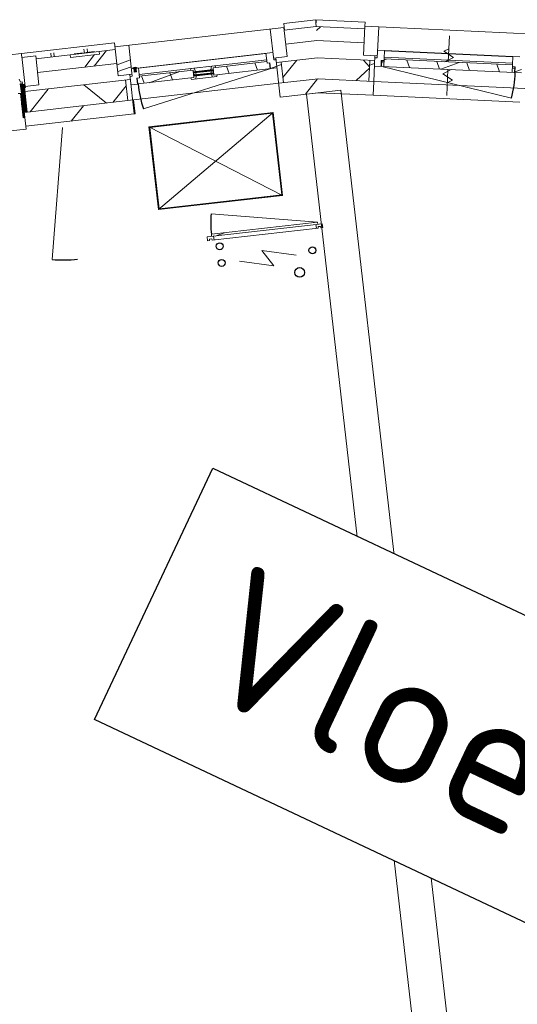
# Model space of a CAD drawing. Header units: metres. Extents: x 136266 to 136452, y 453403 to 453560.
# Tile 109 of 133: x 136328.07 to 136331.65, y 453516.02 to 453523.1. Entities that reach past the tile are written whole.
import ezdxf

# ---------------------------------------------------------------- set-up
doc = ezdxf.new("R2010")
doc.units = ezdxf.units.M
for name, color, linetype, lineweight in [('A-DETL-BEBOUWING', 253, 'Continuous', 9), ('A-DETL-GENF', 92, 'Continuous', 5), ('A-DETL-GENF-4', 252, 'Continuous', 9), ('A-FLOR', 192, 'Continuous', 5), ('N-WE-OG-BEBOUWING_HOOFDGEBOUW-T25', 7, 'Continuous', 25)]:
    doc.layers.add(name, color=color, linetype=linetype, lineweight=lineweight)
doc.styles.add('NLCS-ISO-M200-T25', font='txt', dxfattribs={"height": 0.5})
pattern_1 = [(45.00000000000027, (0.0001449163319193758, 6.869115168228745e-05), (-282.8427124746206, 282.8427124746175), []), (45.00000000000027, (1200.00001784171, 0.0003493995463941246), (-282.8427124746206, 282.8427124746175), [])]
pattern_2 = [(44.99999999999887, (0.0001449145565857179, 6.869281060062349e-05), (-141.4213562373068, 141.4213562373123), []), (134.9999999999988, (0.0001449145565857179, 6.869281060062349e-05), (-141.4213562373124, -141.4213562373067), [])]

# ---------------------------------------------------------------- blocks, each defined once
blk = doc.blocks.new('859-DO-0010 29-09-2022')
at = {"layer": 'A-DETL-BEBOUWING'}
h = blk.add_hatch(dxfattribs=at)
h.set_pattern_fill('FP_1453', color=256, angle=44.99999999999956, style=0, pattern_type=2)
h.set_pattern_definition([(247.5529999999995, (43637.32723397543, 79758.63971402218), (369.6932514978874, -152.7314630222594), []), (247.5529999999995, (42529.0957463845, 79298.39663806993), (369.6932514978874, -152.7314630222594), [])])
h.paths.add_polyline_path([(40954.45020213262, 78536.1730116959), (41269.42018895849, 78666.9785154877), (41231.06660379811, 78759.33111428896), (40908.64572223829, 78625.4312901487), (40931.54796218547, 78580.80215092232)])
h.paths.add_polyline_path([(42400.73952427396, 79136.80993370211), (42931.76696738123, 79357.34304837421), (42893.41338222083, 79449.69564717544), (42362.38593911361, 79229.1625325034), (42381.56273169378, 79182.98623310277)])
h.paths.add_polyline_path([(44063.08630269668, 79827.17446658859), (44594.11374580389, 80047.70758126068), (44555.76016064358, 80140.06018006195), (44024.73271753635, 79919.52706538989), (44043.90951011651, 79873.35076598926)])
h.paths.add_polyline_path([(45725.4330811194, 80517.5389994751), (46397.42382557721, 80796.61348767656), (46366.00905932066, 80891.84774422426), (45687.07949595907, 80609.89159827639), (45706.25628853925, 80563.71529887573)])
h = blk.add_hatch(dxfattribs=at)
h.set_pattern_fill('FP_1456', color=256, angle=44.99999999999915, style=0, pattern_type=2)
h.set_pattern_definition([(247.5529999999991, (43724.19883757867, 79551.08619607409), (392.0596932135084, -161.9717165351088), []), (337.5529999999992, (43724.19883757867, 79551.08619607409), (161.9717165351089, 392.0596932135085), [])])
h.paths.add_polyline_path([(41080.41634966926, 78290.7151172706), (41419.22151871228, 78431.41925632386), (41361.69114097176, 78569.94815452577), (41011.70962982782, 78424.60253494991)])
h.paths.add_polyline_path([(42461.88235917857, 78864.43123278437), (43135.13280443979, 79144.0288686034), (43077.60242669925, 79282.5577668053), (42404.35198143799, 79002.96013098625)])
h.paths.add_polyline_path([(44070.66463029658, 79532.55068627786), (44790.4643529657, 79831.48001062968), (44732.93397522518, 79970.00890883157), (44013.13425255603, 79671.07958447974), (44061.55951858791, 79554.47512242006)])
h.paths.add_polyline_path([(45725.9961788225, 80220.00182830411), (46483.80974447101, 80534.71811677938), (46436.68759508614, 80677.56950160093), (45668.46580108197, 80358.53072650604)])
h = blk.add_hatch(dxfattribs=at)
h.set_pattern_fill('FP_1459', color=256, scale=0.9999999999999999, angle=-157.4471258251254, style=0, pattern_type=2)
h.set_pattern_definition([(44.99987417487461, (-0.0002742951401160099, -0.0002449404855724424), (-141.4210456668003, 141.4216668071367), []), (134.9998741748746, (-0.0002742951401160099, -0.0002449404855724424), (-141.4216668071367, -141.4210456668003), [])])
h.paths.add_polyline_path([(42343.56490208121, 78935.5308349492), (42386.9706235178, 78953.55701997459), (42363.95847242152, 79008.96857925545), (42348.25853062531, 79002.44846977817), (42327.54759463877, 79052.31887313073), (42281.37129523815, 79033.14208055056), (42308.98587655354, 78966.64820941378), (42327.45639631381, 78974.31892644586)])
h = blk.add_hatch(dxfattribs=at)
h.set_pattern_fill('FP_1476', color=256, scale=0.9999999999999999, angle=-157.4471258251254, style=0, pattern_type=2)
h.set_pattern_definition([(44.99987417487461, (-0.0002742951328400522, -0.0002449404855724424), (-141.4210456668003, 141.4216668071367), []), (134.9998741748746, (-0.0002742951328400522, -0.0002449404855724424), (-141.4216668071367, -141.4210456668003), [])])
h.paths.add_polyline_path([(41470.83284340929, 78573.08945518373), (42325.09438232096, 78927.8601179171), (42304.38344633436, 78977.73052126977), (41450.1219074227, 78622.95985853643)])
h = blk.add_hatch(dxfattribs=at)
h.set_pattern_fill('FP_1454', color=256, angle=112.552874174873, style=0, pattern_type=2)
h.set_pattern_definition([(44.99987417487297, (-0.0002593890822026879, -0.0002808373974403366), (-282.8420913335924, 282.8433336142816), []), (44.99987417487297, (1200.000484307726, 5.175606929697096e-05), (-282.8420913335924, 282.8433336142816), [])])
h.paths.add_polyline_path([(41303.93841560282, 78583.86117656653), (41396.29101440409, 78622.2147617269), (41315.74848556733, 78816.15521920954), (41223.39588676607, 78777.80163404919), (41274.3368535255, 78655.13955054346)])
h = blk.add_hatch(dxfattribs=at)
h.set_pattern_fill('FP_1444', color=256, angle=44.99999999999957, style=0, pattern_type=2)
h.set_pattern_definition([(256.7779999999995, (38612.97080786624, 77203.27247943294), (389.3964602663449, -91.48987229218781), []), (256.7779999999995, (37592.85684602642, 76571.31771405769), (389.3964602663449, -91.48987229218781), [])])
h.paths.add_polyline_path([(36369.95930916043, 75696.10468981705), (36662.17945400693, 75877.13355338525), (36609.51651187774, 75962.14305006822), (36317.29636703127, 75781.11418650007), (36361.62961576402, 75709.550635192)])
h.paths.add_polyline_path([(37703.54578837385, 76522.25459446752), (38192.35039430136, 76825.06651171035), (38139.68745217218, 76910.07600839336), (37650.88284624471, 76607.26409115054), (37677.21431730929, 76564.75934280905)])
h.paths.add_polyline_path([(39233.7167286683, 77470.18755279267), (39722.52133459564, 77772.99947003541), (39669.85839246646, 77858.00896671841), (39570.14225285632, 77796.23533560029), (39580.14821186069, 77780.08353123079), (39401.62826882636, 77669.49135275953), (39391.09568040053, 77685.31691293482), (39181.05378653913, 77555.1970494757), (39207.38525760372, 77512.69230113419)])
h.paths.add_polyline_path([(40763.8876689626, 78418.12051111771), (40954.45020213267, 78536.17301169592), (40908.64572223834, 78625.43129014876), (40711.22472683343, 78503.13000780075), (40737.55619789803, 78460.62525945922)])
h = blk.add_hatch(dxfattribs=at)
h.set_pattern_fill('FP_1451', color=256, angle=121.7780000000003, style=0, pattern_type=2)
h.set_pattern_definition(pattern_1)
h.paths.add_polyline_path([(40726.27482019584, 78288.94902197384), (40811.28431687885, 78341.61196410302), (40700.6921384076, 78520.13190713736), (40615.68264172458, 78467.46896500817), (40686.29863275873, 78353.47932423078)])
h = blk.add_hatch(dxfattribs=at)
h.set_pattern_fill('FP_1458', color=256, angle=22.55287417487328, style=0, pattern_type=2)
h.set_pattern_definition([(44.99987417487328, (-0.0001527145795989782, -0.0005377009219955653), (-141.421045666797, 141.42166680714), [])])
h.paths.add_polyline_path([(41419.22151871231, 78431.41925632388), (41451.54492829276, 78444.84301112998), (41394.01455055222, 78583.37190933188), (41361.69114097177, 78569.94815452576), (41407.07680225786, 78460.66283607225)])
h = blk.add_hatch(dxfattribs=at)
h.set_pattern_fill('FP_1445', color=256, angle=44.9999999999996, style=0, pattern_type=2)
h.set_pattern_definition([(256.7779999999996, (38723.74898463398, 77007.22288170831), (412.9549461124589, -97.02500956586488), []), (346.7779999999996, (38723.74898463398, 77007.22288170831), (97.02500956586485, 412.9549461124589), [])])
h.paths.add_polyline_path([(36514.78240001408, 75462.32857393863), (36897.11261134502, 75699.18015616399), (36818.11819815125, 75826.6944011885), (36435.78798682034, 75589.84281896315), (36486.82058791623, 75507.46504897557)])
h.paths.add_polyline_path([(37758.258812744, 76232.65575993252), (38427.28355163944, 76647.11311448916), (38348.28913844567, 76774.62735951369), (37679.26439955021, 76360.17000495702), (37691.70806603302, 76340.08320802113)])
h.paths.add_polyline_path([(39288.42975303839, 77180.58871825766), (39908.14898385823, 77564.50156637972), (39829.15457066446, 77692.01581140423), (39210.65374399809, 77306.13619272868), (39244.74229376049, 77251.10982426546)])
h.paths.add_polyline_path([(40867.90620140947, 78159.06618301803), (41080.4163496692, 78290.71511727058), (41011.70962982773, 78424.60253494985), (40788.91178821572, 78286.58042804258), (40839.15818438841, 78205.47176460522)])
h = blk.add_hatch(dxfattribs=at)
h.set_pattern_fill('FP_1448', color=256, angle=-148.2220000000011, style=0, pattern_type=2)
h.set_pattern_definition(pattern_2)
h.paths.add_polyline_path([(40739.74254836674, 78210.24311179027), (40779.69701180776, 78234.99469459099), (40748.09924653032, 78286.00039260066), (40733.64763209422, 78277.0476924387), (40705.2096433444, 78322.95282064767), (40662.7048950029, 78296.62134958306), (40700.62221333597, 78235.41451197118), (40717.62411267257, 78245.947100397)])
h = blk.add_hatch(dxfattribs=at)
h.set_pattern_fill('FP_1449', color=256, angle=-148.2220000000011, style=0, pattern_type=2)
h.set_pattern_definition(pattern_2)
h.paths.add_polyline_path([(39921.95119027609, 77703.62560850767), (40267.93984177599, 77917.9637829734), (40239.50185302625, 77963.86891118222), (39907.96481596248, 77758.48343687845), (39914.28436901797, 77748.2822972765), (39899.83275458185, 77739.32959711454)])
h.paths.add_polyline_path([(40391.20361196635, 77994.32504906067), (40737.19226346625, 78208.6632235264), (40715.07382777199, 78244.36721213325), (40700.62221333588, 78235.41451197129), (40694.30266028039, 78245.61565157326), (40362.76562321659, 78040.23017726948)])
h = blk.add_hatch(dxfattribs=at)
h.set_pattern_fill('FP_1452', color=256, angle=-148.2219999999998, style=0, pattern_type=2)
h.set_pattern_definition([(45.00000000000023, (0.0001449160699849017, 6.869120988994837e-05), (-141.4213562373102, 141.4213562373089), [])])
h.paths.add_polyline_path([(40838.15287757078, 78140.6341532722), (40867.90620140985, 78159.0661830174), (40788.91178821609, 78286.58042804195), (40759.15846437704, 78268.14839829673), (40797.98631375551, 78205.4717646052)])
h = blk.add_hatch(dxfattribs=at)
h.set_pattern_fill('FP_841', color=256, angle=44.99999999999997, style=0, pattern_type=2)
h.set_pattern_definition([(76.77799999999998, (1020.113961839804, 631.9547653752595), (-389.3964602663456, 91.489872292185), [])])
h.paths.add_polyline_path([(40890.81581970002, 78055.62465658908), (41126.21700174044, 78201.4544675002), (41080.4125218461, 78290.71274595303), (40838.15287757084, 78140.6341532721)])
h = blk.add_hatch(dxfattribs=at)
h.set_pattern_fill('FP_1449', color=256, angle=-148.2220000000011, style=0, pattern_type=2)
h.set_pattern_definition(pattern_2)
h.paths.add_polyline_path([(40257.03274270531, 77897.09082175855), (40283.69979955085, 77913.61092511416), (40277.12516199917, 77935.41743280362), (40262.67354756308, 77926.46473264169), (40267.93984177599, 77917.96378297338), (40247.97980253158, 77905.59864222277)])
h.paths.add_polyline_path([(40246.34803550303, 77952.81767661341), (40260.79964993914, 77961.77037677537), (40241.93935791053, 77979.4950027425), (40219.76388271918, 77965.75741091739), (40223.35004865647, 77953.86295217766), (40239.50185302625, 77963.86891118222)])
h.paths.add_polyline_path([(40388.0827603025, 77978.27562771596), (40414.74981714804, 77994.79573107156), (40411.16365121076, 78006.69018981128), (40391.20361196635, 77994.32504906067), (40385.93731775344, 78002.82599872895), (40371.48570331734, 77993.87329856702)])
h.paths.add_polyline_path([(40355.1601912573, 78020.22624253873), (40369.61180569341, 78029.17894270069), (40362.76562321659, 78040.23017726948), (40378.91742758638, 78050.23613627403), (40369.86448741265, 78058.74395673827), (40347.68901222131, 78045.00636491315)])
h = blk.add_hatch(color=256, dxfattribs=at)
h.paths.add_polyline_path([(40265.22383246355, 77928.04462090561), (40277.12516199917, 77935.41743280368), (40275.01864431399, 77938.81781267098), (40263.11731477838, 77931.44500077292)])
h.paths.add_polyline_path([(40251.00483808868, 77950.99718501), (40262.90616762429, 77958.36999690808), (40260.79964993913, 77961.7703767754), (40248.89832040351, 77954.39756487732)])
h.paths.add_polyline_path([(40371.48570331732, 77993.87329856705), (40383.38703285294, 78001.24611046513), (40381.28051516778, 78004.64649033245), (40369.37918563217, 77997.27367843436)])
h.paths.add_polyline_path([(40357.26670894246, 78016.82586267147), (40369.16803847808, 78024.19867456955), (40367.06152079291, 78027.59905443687), (40355.1601912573, 78020.22624253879)])
for points in [[(40253.11135577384, 77947.59680514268), (40371.27455616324, 78020.79829470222), (40369.16803847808, 78024.19867456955), (40251.00483808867, 77950.99718501)], [(40263.11731477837, 77931.44500077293), (40381.28051516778, 78004.64649033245), (40379.17399748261, 78008.04687019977), (40261.01079709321, 77934.84538064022)], [(39867.86610101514, 77804.22284067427), (39865.23295390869, 77808.4733155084), (39839.73010490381, 77792.67443286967), (39842.36325201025, 77788.42395803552)], [(39876.12113489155, 77777.57563398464), (39857.68910514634, 77807.32895782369), (39844.11417713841, 77798.91936035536), (39862.54620688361, 77769.16603651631)]]:
    blk.add_hatch(color=256, dxfattribs=at).paths.add_polyline_path(points)
h = blk.add_hatch(dxfattribs=at)
h.set_pattern_fill('FP_1450', color=256, angle=121.7780000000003, style=0, pattern_type=2)
h.set_pattern_definition([(45.00000000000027, (0.0001449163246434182, 6.869113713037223e-05), (-282.8427124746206, 282.8427124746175), []), (45.00000000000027, (1200.00001784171, 0.0003493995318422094), (-282.8427124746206, 282.8427124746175), [])])
h.paths.add_polyline_path([(39769.91798251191, 77696.49092302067), (39854.92747919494, 77749.15386514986), (39744.33530072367, 77927.67380818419), (39659.32580404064, 77875.01086605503), (39733.17385228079, 77755.80397866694)])
h = blk.add_hatch(dxfattribs=at)
h.set_pattern_fill('FP_1448', color=256, angle=-148.2220000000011, style=0, pattern_type=2)
h.set_pattern_definition(pattern_2)
h.paths.add_polyline_path([(39879.44644193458, 77677.2941374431), (39919.40090537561, 77702.04572024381), (39897.28246968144, 77737.74970885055), (39914.28436901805, 77748.2822972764), (39876.36705068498, 77809.48913488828), (39833.86230234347, 77783.15766382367), (39862.30029109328, 77737.25253561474), (39847.84867665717, 77728.29983545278)])
h = blk.add_hatch(dxfattribs=at)
h.set_pattern_fill('FP_1447', color=256, angle=121.7780000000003, style=0, pattern_type=2)
h.set_pattern_definition(pattern_1)
h.paths.add_polyline_path([(39196.10387990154, 77341.01606364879), (39281.11337658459, 77393.67900577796), (39170.52119811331, 77572.1989488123), (39085.51170143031, 77519.53600668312), (39188.58201548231, 77353.15799652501)])
h = blk.add_hatch(dxfattribs=at)
h.set_pattern_fill('FP_841', color=256, angle=44.99999999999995, style=0, pattern_type=2)
h.set_pattern_definition([(76.77799999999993, (1020.113961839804, 631.954765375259), (-389.3964602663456, 91.48987229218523), [])])
h.paths.add_polyline_path([(39322.39060589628, 77083.99337430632), (39990.5652498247, 77497.92409944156), (39937.90230769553, 77582.93359612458), (39269.72766376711, 77169.00287098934), (39289.2129523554, 77137.54935721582)])
h = blk.add_hatch(dxfattribs=at)
h.set_pattern_fill('FP_419', color=256, angle=-58.22199999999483, style=0, pattern_type=2)
h.set_pattern_definition([(121.7780000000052, (39247.77449585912, 77153.61033191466), (-43.18482431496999, -26.75277460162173), [50.8, 0, 0, 0]), (121.7780000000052, (39252.09297829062, 77156.28560937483), (-43.18482431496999, -26.75277460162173), [50.8, 0, 0, 0]), (121.7780000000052, (39256.41146072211, 77158.96088683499), (-43.18482431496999, -26.75277460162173), [50.8, 0, 0, 0]), (121.7780000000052, (39260.72994315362, 77161.63616429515), (-43.18482431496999, -26.75277460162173), [50.8, 0, 0, 0]), (121.7780000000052, (39265.04842558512, 77164.31144175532), (-43.18482431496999, -26.75277460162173), [50.8, 0, 0, 0]), (121.7780000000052, (39269.3669080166, 77166.98671921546), (-43.18482431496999, -26.75277460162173), [50.8, 0, 0, 0]), (121.7780000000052, (39273.6853904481, 77169.66199667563), (-43.18482431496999, -26.75277460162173), [50.8, 0, 0, 0]), (121.7780000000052, (39278.00387287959, 77172.33727413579), (-43.18482431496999, -26.75277460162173), [50.8, 0, 0, 0]), (121.7780000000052, (39282.3223553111, 77175.01255159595), (-43.18482431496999, -26.75277460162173), [50.8, 0, 0, 0]), (121.7780000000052, (39286.6408377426, 77177.68782905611), (-43.18482431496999, -26.75277460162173), [50.8, 0, 0, 0])])
h.paths.add_polyline_path([(39269.72766376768, 77169.00287098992), (39288.42975303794, 77180.58871825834), (39181.52398051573, 77353.15799652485), (39162.82189124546, 77341.57214925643)])
h = blk.add_hatch(dxfattribs=at)
h.set_pattern_fill('FP_2259', color=256, angle=-148.2219999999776, style=0, pattern_type=2)
h.set_pattern_definition([(45.0000000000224, (0.0002945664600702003, 0.0001613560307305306), (-141.4213562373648, 141.4213562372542), [])])
h.paths.add_polyline_path([(40870.9357528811, 76937.55024704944), (41525.50887734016, 77343.0549014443), (41517.08280659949, 77356.65642091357), (40862.50968214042, 76951.15176651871)])
h = blk.add_hatch(dxfattribs=at)
h.set_pattern_fill('FP_1659', color=256, scale=0.9999999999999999, angle=-58.22199999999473, style=0, pattern_type=2)
h.set_pattern_definition([(121.7780000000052, (39248.55769517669, 77110.57097087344), (-43.18482431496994, -26.75277460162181), [50.8, 0, 0, 0]), (121.7780000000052, (39252.8761776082, 77113.2462483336), (-43.18482431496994, -26.75277460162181), [50.8, 0, 0, 0]), (121.7780000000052, (39257.19466003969, 77115.92152579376), (-43.18482431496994, -26.75277460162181), [50.8, 0, 0, 0]), (121.7780000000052, (39261.51314247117, 77118.59680325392), (-43.18482431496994, -26.75277460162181), [50.8, 0, 0, 0]), (121.7780000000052, (39265.83162490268, 77121.27208071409), (-43.18482431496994, -26.75277460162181), [50.8, 0, 0, 0]), (121.7780000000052, (39270.15010733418, 77123.94735817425), (-43.18482431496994, -26.75277460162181), [50.8, 0, 0, 0]), (121.7780000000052, (39274.46858976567, 77126.62263563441), (-43.18482431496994, -26.75277460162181), [50.8, 0, 0, 0]), (121.7780000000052, (39278.78707219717, 77129.29791309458), (-43.18482431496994, -26.75277460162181), [50.8, 0, 0, 0]), (121.7780000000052, (39283.10555462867, 77131.97319055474), (-43.18482431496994, -26.75277460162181), [50.8, 0, 0, 0]), (121.7780000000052, (39287.42403706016, 77134.6484680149), (-43.18482431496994, -26.75277460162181), [50.8, 0, 0, 0])])
h.paths.add_polyline_path([(39270.59829715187, 77144.81105689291), (39279.01181275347, 77131.2298041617), (39289.21295235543, 77137.54935721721), (39195.99954478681, 77288.01616634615), (39185.79840518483, 77281.69661329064), (39259.52652416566, 77162.68331793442)])
for centre, radius in [((41570.34973400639, 77156.7398522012), 25.00000000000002), ((41554.51712729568, 76973.42160825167), 35.00000000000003), ((40953.99096666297, 76898.42440566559), 25.00000000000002), ((41017.18649721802, 76796.413009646), 25.00000000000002)]:
    blk.add_circle(centre, radius)
for centre, radius, start, end in [((41449.59174568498, 78564.26813059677), 970.9999999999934, 11.55287417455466, 22.55287417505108), ((40735.49207353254, 78207.6099646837), 954.9999999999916, 211.7780000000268, 222.7780000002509), ((41517.08280659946, 77356.6564209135), 770.0000000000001, 200.7780000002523, 211.7780000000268), ((39564.02371215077, 77188.98294180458), 953.9999999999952, 290.7780000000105, 301.7780000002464)]:
    blk.add_arc(centre, radius, start, end)
blk.add_open_spline([(40884.40357386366, 78668.49408767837), (40884.34577338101, 78668.60648914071), (40885.18438409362, 78666.97056139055), (40888.99386104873, 78659.55487866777), (40892.58589304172, 78652.53320597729), (40894.43516109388, 78648.94368609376)], degree=3)
for p, q in [((42354.71522208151, 79247.63305226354), (41223.39588676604, 78777.80163404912)), ((41451.54520515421, 78444.84312610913), (43135.13280443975, 79144.0288686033)), ((42327.54759463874, 79052.31887313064), (41380.93345692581, 78659.19462523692)), ((42282.29706472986, 79030.91289602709), (41428.03552581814, 78676.1422332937)), ((42325.09438232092, 78927.86011791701), (42281.37129523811, 79033.14208055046)), ((41408.95660221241, 78547.39255312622), (42386.97062351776, 78953.55701997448)), ((41444.99594798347, 78635.30279006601), (42299.2574868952, 78990.07345279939)), ((42304.38344633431, 78977.73052126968), (41450.12190742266, 78622.95985853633)), ((42308.9858765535, 78966.64820941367), (42327.45639631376, 78974.31892644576)), ((42328.52117686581, 78963.9330590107), (42312.82123506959, 78957.41294953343)), ((42340.79432411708, 78934.3802273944), (42324.68581834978, 78973.16831889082)), ((42327.45639631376, 78974.31892644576), (42343.56490208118, 78935.53083494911)), ((41212.26244625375, 78804.6321056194), (40884.39830816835, 78668.50442434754)), ((41212.26688120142, 78804.62142402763), (41223.40138629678, 78777.8039179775)), ((41315.7484855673, 78816.15521920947), (41401.64439291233, 78609.32422188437)), ((41231.06660379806, 78759.33111428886), (40908.64572223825, 78625.43129014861)), ((41223.39588676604, 78777.80163404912), (41303.93841560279, 78583.86117656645)), ((41449.59174568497, 78564.26813059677), (42400.91958182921, 78758.7323899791)), ((40884.39824769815, 78668.50439331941), (40686.92042223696, 78546.16790504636)), ((40954.45020213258, 78536.17301169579), (41269.42018895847, 78666.97851548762)), ((41427.10975632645, 78678.3714178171), (41470.83284340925, 78573.08945518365)), ((40908.6457222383, 78625.43129014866), (40711.22472683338, 78503.13000780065)), ((40894.43516109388, 78648.94368609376), (40907.01732479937, 78624.42250638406)), ((41303.93841560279, 78583.86117656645), (41396.29101440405, 78622.21476172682)), ((41451.54492829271, 78444.8430111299), (41380.59107260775, 78615.69465224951)), ((41401.64439291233, 78609.32422188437), (41385.94445111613, 78602.80411240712)), ((41436.2538178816, 78604.20682964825), (41454.72433764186, 78611.87754668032)), ((41452.36232364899, 78565.4187381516), (41436.2538178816, 78604.20682964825)), ((41439.02439584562, 78605.35743720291), (41455.13290161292, 78566.56934570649)), ((41458.55969615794, 78602.64228680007), (41442.85975436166, 78596.12217732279)), ((40700.69213840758, 78520.13190713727), (39659.32580404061, 77875.01086605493)), ((40713.15960794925, 78503.81212542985), (40686.92651306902, 78546.1580731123)), ((40811.28431687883, 78341.61196410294), (40700.69213840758, 78520.13190713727)), ((40763.88766896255, 78418.12051111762), (40954.45020213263, 78536.17301169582)), ((41394.01455055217, 78583.3719093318), (41011.70962982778, 78424.60253494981)), ((41361.69114097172, 78569.94815452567), (41419.22151871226, 78431.41925632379)), ((40733.64763209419, 78277.04769243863), (40615.68264172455, 78467.4689650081)), ((41011.7096298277, 78424.60253494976), (40759.158464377, 78268.14839829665)), ((41451.54520515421, 78444.84234446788), (41080.41252184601, 78290.71274595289)), ((41080.41634966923, 78290.71511727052), (41451.54492829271, 78444.8430111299)), ((41489.89879031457, 78352.48974566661), (41451.54520515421, 78444.84234446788)), ((40705.20964334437, 78322.95282064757), (39833.86230234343, 77783.15766382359)), ((40726.27482019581, 78288.94902197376), (40811.28431687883, 78341.61196410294)), ((41126.21700174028, 78201.4544675), (41489.89879031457, 78352.48974566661)), ((40663.97606026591, 78294.569411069), (39877.63821594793, 77807.43719637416)), ((39900.92640992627, 77769.84496227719), (40687.26425424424, 78256.97717697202)), ((40694.30266028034, 78245.61565157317), (40362.76562321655, 78040.23017726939)), ((40391.20361196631, 77994.32504906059), (40779.69701180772, 78234.99469459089)), ((40662.70489500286, 78296.62134958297), (40700.62221333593, 78235.41451197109)), ((40700.62221333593, 78235.41451197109), (40717.62411267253, 78245.94710039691)), ((40737.1922634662, 78208.66322352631), (40715.07382777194, 78244.36721213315)), ((40717.62411267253, 78245.94710039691), (40739.7425483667, 78210.24311179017)), ((40748.09924653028, 78286.00039260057), (40733.64763209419, 78277.04769243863)), ((40740.72643463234, 78297.90172213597), (40890.81581969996, 78055.62465658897)), ((40867.90620140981, 78159.06618301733), (40788.91178821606, 78286.58042804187)), ((41080.41634966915, 78290.71511727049), (40838.15287757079, 78140.634153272)), ((41264.20134440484, 78286.97679882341), (41051.67760269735, 78155.31944350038)), ((46175.03939990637, 70359.81104409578), (41264.20134440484, 78286.97679882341)), ((40735.49207353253, 78207.6099646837), (40034.53095776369, 77559.01262104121)), ((40890.81581969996, 78055.62465658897), (41126.21700174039, 78201.4544675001)), ((41051.67760269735, 78155.31944350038), (45962.51565819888, 70228.15368877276)), ((40369.86448741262, 78058.74395673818), (40219.76388271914, 77965.7574109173)), ((40246.348035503, 77952.81767661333), (40369.61180569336, 78029.17894270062)), ((40369.16803847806, 78024.19867456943), (40251.00483808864, 77950.9971850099)), ((40253.1113557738, 77947.59680514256), (40371.27455616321, 78020.79829470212)), ((40347.68901222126, 78045.00636491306), (40355.16019125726, 78020.22624253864)), ((40362.76562321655, 78040.23017726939), (40391.20361196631, 77994.32504906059)), ((40367.06152079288, 78027.59905443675), (40383.38703285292, 78001.24611046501)), ((40385.93731775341, 78002.82599872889), (40367.06152079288, 78027.59905443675)), ((40369.61180569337, 78029.17894270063), (40383.38703285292, 78001.24611046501)), ((40378.91742758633, 78050.23613627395), (40369.86448741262, 78058.74395673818)), ((40239.5018530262, 77963.86891118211), (39907.96481596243, 77758.48343687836)), ((40219.76388271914, 77965.7574109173), (40223.35004865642, 77953.86295217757)), ((40267.93984177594, 77917.9637829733), (40239.5018530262, 77963.86891118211)), ((40260.79964993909, 77961.77037677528), (40241.93935791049, 77979.4950027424)), ((40265.22383246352, 77928.04462090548), (40246.34803550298, 77952.81767661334)), ((40248.89832040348, 77954.39756487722), (40265.22383246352, 77928.04462090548)), ((40248.89832040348, 77954.39756487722), (40262.67354756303, 77926.4647326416)), ((40251.00483808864, 77950.9971850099), (40253.1113557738, 77947.59680514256)), ((40257.03274270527, 77897.09082175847), (40414.749817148, 77994.79573107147)), ((40262.90616762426, 77958.36999690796), (40260.79964993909, 77961.7703767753)), ((40379.17399748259, 78008.04687019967), (40261.01079709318, 77934.84538064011)), ((40385.9373177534, 78002.82599872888), (40262.67354756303, 77926.4647326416)), ((40263.11731477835, 77931.4450007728), (40381.28051516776, 78004.64649033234)), ((40272.91212662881, 77942.2181925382), (40265.01268530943, 77954.96961704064)), ((40355.16019125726, 78020.22624253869), (40357.26670894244, 78016.82586267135)), ((40359.37322662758, 78013.42548280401), (40367.27266794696, 78000.67405830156)), ((40369.37918563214, 77997.27367843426), (40371.4857033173, 77993.87329856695)), ((40371.4857033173, 77993.87329856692), (40388.08276030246, 77978.27562771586)), ((40414.749817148, 77994.79573107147), (40411.16365121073, 78006.6901898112)), ((39643.52083057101, 77900.52354699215), (39069.70672796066, 77545.04868762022)), ((39643.52692140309, 77900.51371505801), (39769.91798251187, 77696.49092302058)), ((39744.33530072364, 77927.6738081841), (39862.30029109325, 77737.25253561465)), ((39921.95119027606, 77703.62560850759), (40267.93984177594, 77917.9637829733)), ((40890.89878670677, 77932.82193058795), (40125.81331655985, 77458.85545142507)), ((40890.25185561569, 77930.0684818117), (40128.5667653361, 77458.20852033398)), ((40889.28145897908, 77925.93830864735), (40132.69693850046, 77457.23812369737)), ((40247.97980253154, 77905.59864222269), (40257.03274270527, 77897.09082175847)), ((40277.12516199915, 77935.41743280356), (40275.01864431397, 77938.81781267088)), ((40283.69979955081, 77913.61092511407), (40277.12516199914, 77935.41743280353)), ((40441.79096933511, 76948.79847132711), (40890.89878670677, 77932.82193058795)), ((41199.99281754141, 77424.3822782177), (40889.28145897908, 77925.93830864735)), ((41204.12299070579, 77423.41188158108), (40890.25185561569, 77930.0684818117)), ((40890.89878670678, 77932.82193058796), (41206.87643948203, 77422.76495049)), ((39669.83118416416, 77858.05288686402), (39570.11504455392, 77796.27925574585)), ((39669.85839246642, 77858.00896671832), (39570.14225285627, 77796.2353356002)), ((39865.23295390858, 77808.4733155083), (39839.73010490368, 77792.67443286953)), ((39867.86610101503, 77804.22284067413), (39865.23295390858, 77808.4733155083)), ((39914.28436901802, 77748.28229727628), (39876.36705068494, 77809.48913488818)), ((39233.71672866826, 77470.18755279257), (39722.52133459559, 77772.9994700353)), ((39569.61562343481, 77797.0854305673), (39391.09568040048, 77686.49325209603)), ((39401.62826882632, 77669.49135275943), (39580.14821186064, 77780.0835312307)), ((39414.40582338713, 77703.87461263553), (39472.01571248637, 77739.56364002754)), ((39479.12301421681, 77741.02572867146), (39464.85883116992, 77764.05123716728)), ((39496.43559614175, 77755.80397866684), (39483.9859679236, 77775.90039914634)), ((39486.96025812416, 77748.8217085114), (39540.33363540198, 77781.8862388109)), ((39580.14821186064, 77780.0835312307), (39569.61562343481, 77797.0854305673)), ((39769.91798251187, 77696.49092302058), (39854.9274791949, 77749.15386514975)), ((39839.73010490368, 77792.67443286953), (39842.36325201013, 77788.42395803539)), ((39990.56524982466, 77497.92409944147), (39840.47586475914, 77740.20116498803)), ((39844.10088140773, 77798.91112371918), (39862.53291115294, 77769.15779988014)), ((39857.68910514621, 77807.32895782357), (39844.11417713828, 77798.91936035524)), ((39844.11417713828, 77798.91936035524), (39862.54620688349, 77769.16603651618)), ((39862.30029109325, 77737.25253561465), (39847.84867665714, 77728.2998354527)), ((39876.12113489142, 77777.57563398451), (39857.68910514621, 77807.32895782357)), ((39876.13443062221, 77777.5838706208), (39857.702400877, 77807.33719445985)), ((39862.54620688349, 77769.16603651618), (39876.12113489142, 77777.57563398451)), ((39897.28246968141, 77737.74970885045), (39914.28436901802, 77748.28229727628)), ((39919.40090537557, 77702.04572024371), (39897.28246968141, 77737.74970885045)), ((39899.83275458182, 77739.32959711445), (39921.95119027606, 77703.62560850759)), ((39391.59510151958, 77685.68707727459), (39181.02657823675, 77555.24096962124)), ((39391.62230982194, 77685.64315712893), (39181.05378653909, 77555.1970494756)), ((39858.90789450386, 77710.44784114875), (39209.4353398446, 77308.10296328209)), ((39391.09568040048, 77686.49325209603), (39401.62826882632, 77669.49135275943)), ((39829.1545706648, 77692.01581140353), (39908.14898385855, 77564.50156637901)), ((39879.44644193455, 77677.294137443), (39919.40090537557, 77702.04572024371)), ((39921.95119027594, 77703.62560850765), (39919.40090537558, 77702.04572024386)), ((39274.53702458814, 77613.17020596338), (39259.77342042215, 77637.00188928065)), ((39293.66416134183, 77625.01936794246), (39278.90055717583, 77648.85105125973)), ((39069.70671640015, 77545.04868046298), (37539.53578766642, 76597.1157292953)), ((39069.71280723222, 77545.03884852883), (39072.8969090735, 77539.89901235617)), ((39071.09958842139, 77542.8003064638), (39069.71281879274, 77545.0388556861)), ((39072.89692586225, 77539.89901107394), (39071.09959201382, 77542.80030066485)), ((39072.89691430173, 77539.89900391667), (39075.29334172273, 77536.03064638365)), ((39075.29335818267, 77536.03064563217), (39072.89692978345, 77539.89900474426)), ((39075.29334662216, 77536.03063847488), (39078.1369266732, 77531.44047888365)), ((39078.13694292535, 77531.4404784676), (39075.29336231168, 77536.03063896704)), ((39078.13693136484, 77531.44047131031), (39081.24737046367, 77526.419542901)), ((39081.2473865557, 77526.41954274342), (39078.13694721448, 77531.44047154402)), ((39081.24737499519, 77526.41953558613), (39085.51168543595, 77519.53600668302)), ((39081.2473909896, 77526.41953558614), (39196.10387990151, 77341.0160636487)), ((39170.52119811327, 77572.19894881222), (39085.51170143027, 77519.53600668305)), ((39281.11337658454, 77393.67900577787), (39170.52119811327, 77572.19894881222)), ((39288.42975303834, 77180.58871825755), (39942.96180316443, 77586.06792731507)), ((39322.39060589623, 77083.99337430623), (39990.56524982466, 77497.92409944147)), ((40125.81331655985, 77458.85545142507), (40441.79096933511, 76948.79847132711)), ((40125.81331655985, 77458.85545142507), (41206.87643948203, 77422.76495049)), ((40128.5667653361, 77458.20852033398), (40442.43790042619, 76951.55192010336)), ((40132.69693850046, 77457.23812369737), (40443.4082970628, 76955.68209326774)), ((39196.10387990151, 77341.0160636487), (39281.11337658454, 77393.67900577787)), ((40441.79096933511, 76948.79847132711), (41206.87643948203, 77422.76495049)), ((40442.43790042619, 76951.55192010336), (41204.12299070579, 77423.41188158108)), ((40443.4082970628, 76955.68209326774), (41199.99281754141, 77424.3822782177)), ((39152.16900114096, 77354.97050486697), (39133.7823941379, 77369.45955876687)), ((39162.37014074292, 77361.29005792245), (39152.16900114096, 77354.97050486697)), ((39155.93826929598, 77343.18947700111), (39168.68969379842, 77351.08891832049)), ((39191.74906994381, 77285.38301925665), (39155.93826929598, 77343.18947700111)), ((39162.82189124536, 77341.5721492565), (39158.57141641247, 77338.93900215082)), ((39168.68969379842, 77351.08891832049), (39162.37014074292, 77361.29005792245)), ((39196.1130973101, 77341.00115891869), (39201.36407172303, 77332.5249387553)), ((39201.36407172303, 77332.5249387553), (39196.26351347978, 77329.3651693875)), ((41517.08280659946, 77356.6564209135), (40797.16209835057, 77083.50046942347)), ((41552.71191627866, 77359.90704292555), (40843.73271394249, 76920.69810556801)), ((41517.08280659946, 77356.6564209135), (40862.50968214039, 76951.15176651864)), ((40885.15474725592, 76914.59768294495), (41539.727871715, 77320.10233733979)), ((41513.60754780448, 77335.68208954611), (41527.82654217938, 77312.72952544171)), ((41525.50887734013, 77343.05490144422), (41517.08280659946, 77356.6564209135)), ((41534.46157750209, 77328.60328700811), (41549.76328690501, 77338.08261659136)), ((41539.727871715, 77320.10233733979), (41534.46157750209, 77328.60328700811)), ((41549.76328690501, 77338.08261659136), (41555.02958111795, 77329.58166692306)), ((41566.93091065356, 77336.95447882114), (41552.71191627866, 77359.90704292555)), ((41555.02958111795, 77329.58166692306), (41566.93091065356, 77336.95447882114)), ((39171.34679073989, 77272.74391314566), (39185.79840518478, 77281.69661331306)), ((39564.02371215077, 77188.98294180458), (39902.45329360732, 76297.02923314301)), ((39332.92319432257, 77066.99147497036), (39289.21295235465, 77137.54935721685)), ((39332.92319432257, 77066.99147497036), (38509.18117146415, 76556.6875657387)), ((40843.73271394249, 76920.69810556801), (40857.95170831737, 76897.7455414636)), ((40857.95170831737, 76897.7455414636), (40869.85303785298, 76905.11835336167)), ((40862.50968214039, 76951.15176651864), (40870.93575288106, 76937.55024704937)), ((40864.58674364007, 76913.61930302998), (40879.88845304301, 76923.09863261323)), ((40869.85303785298, 76905.11835336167), (40864.58674364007, 76913.61930302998)), ((40879.88845304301, 76923.09863261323), (40885.15474725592, 76914.59768294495)), ((40897.05607679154, 76921.97049484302), (40882.83708241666, 76944.92305894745))]:
    blk.add_line(p, q, dxfattribs=at)
at = {"layer": 'A-DETL-GENF'}
for p, q in [((41479.3419759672, 77076.69889855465), (41241.27652436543, 77000.36526496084)), ((41366.87330782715, 76938.50407216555), (41241.27652436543, 77000.36526496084)), ((41366.87330782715, 76938.50407216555), (41128.80785622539, 76862.17043857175))]:
    blk.add_line(p, q, dxfattribs=at)
at = {"layer": 'A-DETL-GENF-4'}
for p, q in [((41805.14373941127, 78973.9663325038), (41877.24847951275, 78800.34344675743)), ((41815.81064978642, 78856.10341981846), (41840.63268010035, 78888.51400472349)), ((41815.81064978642, 78856.10341981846), (41896.76945985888, 78845.52098707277)), ((41855.1369371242, 78791.16063073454), (41896.76945985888, 78845.52098707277)), ((41878.44014867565, 78705.29621470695), (41920.07267141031, 78759.65657104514)), ((41897.95941549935, 78750.47304340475), (41970.06415560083, 78576.85015765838)), ((41878.44014867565, 78705.29621470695), (41959.3989587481, 78694.71378196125)), ((41934.57627709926, 78662.30234659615), (41959.3989587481, 78694.71378196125)), ((39181.52398051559, 77353.15799652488), (39162.82189124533, 77341.57214925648)), ((39289.21295235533, 77137.54935721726), (39162.82189124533, 77341.57214925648)), ((39288.42975303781, 77180.58871825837), (39181.52398051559, 77353.15799652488)), ((39195.9995447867, 77288.01616634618), (39185.79840518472, 77281.69661329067)), ((39185.79840518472, 77281.69661329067), (39279.01181275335, 77131.22980416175)), ((39269.72766376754, 77169.00287098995), (39288.42975303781, 77180.58871825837)), ((39279.01181275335, 77131.22980416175), (39289.21295235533, 77137.54935721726))]:
    blk.add_line(p, q, dxfattribs=at)
at = {"layer": 'A-FLOR'}
for p, q in [((42467.91281161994, 78758.65421251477), (41489.89879031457, 78352.48974566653)), ((40838.15287757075, 78140.63415323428), (39942.96180316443, 77586.06792727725)), ((39942.96180316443, 77586.06792727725), (39995.62474529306, 77501.05843059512)), ((39995.62474529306, 77501.05843059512), (39990.56524982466, 77497.9240994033))]:
    blk.add_line(p, q, dxfattribs=at)

msp = doc.modelspace()

# ---------------------------------------------------------------- block references
at = {"xscale": 0.001, "yscale": 0.001, "zscale": 0.001, "rotation": 334.7650131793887}
msp.add_blockref('859-DO-0010 29-09-2022', (136259.6791283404, 453469.3710543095), dxfattribs=at)

# ---------------------------------------------------------------- next in the draw order: texts
at = {"layer": 'N-WE-OG-BEBOUWING_HOOFDGEBOUW-T25', "insert": (136329.6984898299, 453519.2086299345), "char_height": 1, "attachment_point": 1, "rotation": 334.7647804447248, "style": 'NLCS-ISO-M200-T25', "bg_fill": 19, "box_fill_scale": 1.5, "bg_fill_color": 256, "bg_fill_transparency": 0}
msp.add_mtext_dynamic_manual_height_columns('Vloerpeil = +2.17 NAP', width=13.22656778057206, gutter_width=2.5, heights=[0], dxfattribs=at)

doc.saveas('drawing.dxf')
